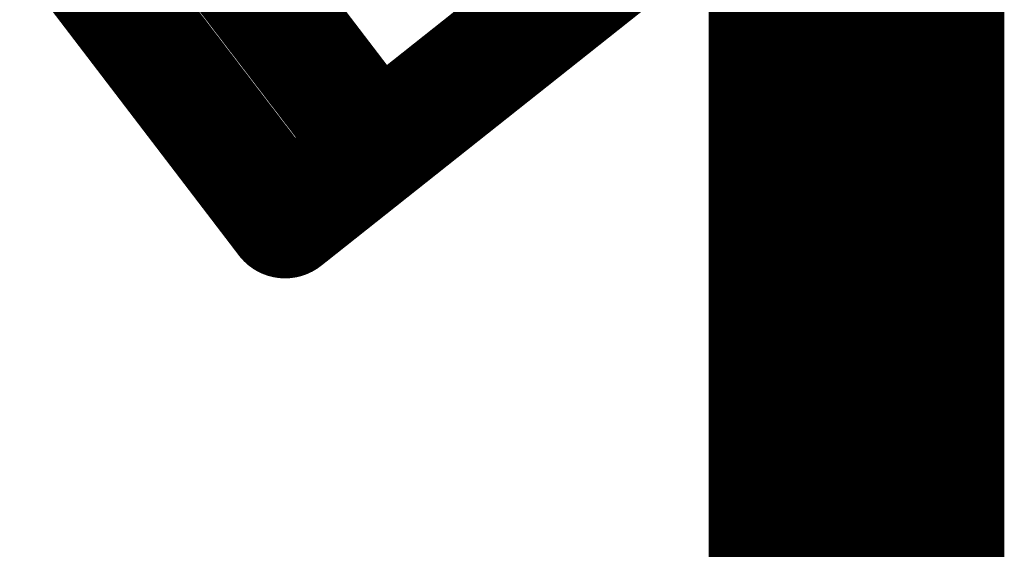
# Model space of a CAD drawing. Header units: millimetres. Extents: x 0 to 154, y -22 to 67.
# Tile 61 of 103: x 0.805 to 1.651, y 27.354 to 27.808. Entities that reach past the tile are written whole.
import ezdxf

# ---------------------------------------------------------------- set-up
doc = ezdxf.new("R2010")
doc.units = ezdxf.units.MM
for name, color, linetype in [('KeepOutLayer', 6, 'Continuous'), ('Mechanical1', 6, 'Continuous'), ('Mechanical7', 56, 'Continuous')]:
    doc.layers.add(name, color=color, linetype=linetype)

# ---------------------------------------------------------------- blocks, each defined once
blk = doc.blocks.new('USB_M_____B_RA_SMD_P_P_219')
at = {"layer": 'Mechanical7', "const_width": 0.1}
for points in [[(-5.29907, -3.81714), (-5.1211, -4.04987)], [(-5.19869, -4.11372), (-4.83449, -3.82508)], [(-5.37666, -3.88099), (-5.19869, -4.11372)]]:
    blk.add_lwpolyline(points, dxfattribs=at)
at = {"layer": 'Mechanical7', "const_width": 0.05}
for points in [[(-5.1461, -4.04987, 1), (-5.0961, -4.04987, 1)], [(-5.22369, -4.11372, 1), (-5.1737, -4.11372, 1)], [(-5.22369, -4.11372, 1), (-5.1737, -4.11372, 1)]]:
    blk.add_lwpolyline(points, format="xyb", close=True, dxfattribs=at)

msp = doc.modelspace()

# ---------------------------------------------------------------- linework, layer by layer
at = {"layer": 'KeepOutLayer', "const_width": 0.254}
msp.add_lwpolyline([(1.524, 38.11026), (1.52401, 25.39106)], dxfattribs=at)
at = {"layer": 'Mechanical1', "const_width": 0.254}
msp.add_lwpolyline([(1.524, 25.38972), (1.524, 38.11026)], dxfattribs=at)

# ---------------------------------------------------------------- block references
at = {"rotation": 360}
msp.add_blockref('USB_M_____B_RA_SMD_P_P_219', (6.2319, 31.74999), dxfattribs=at)

doc.saveas('drawing.dxf')
